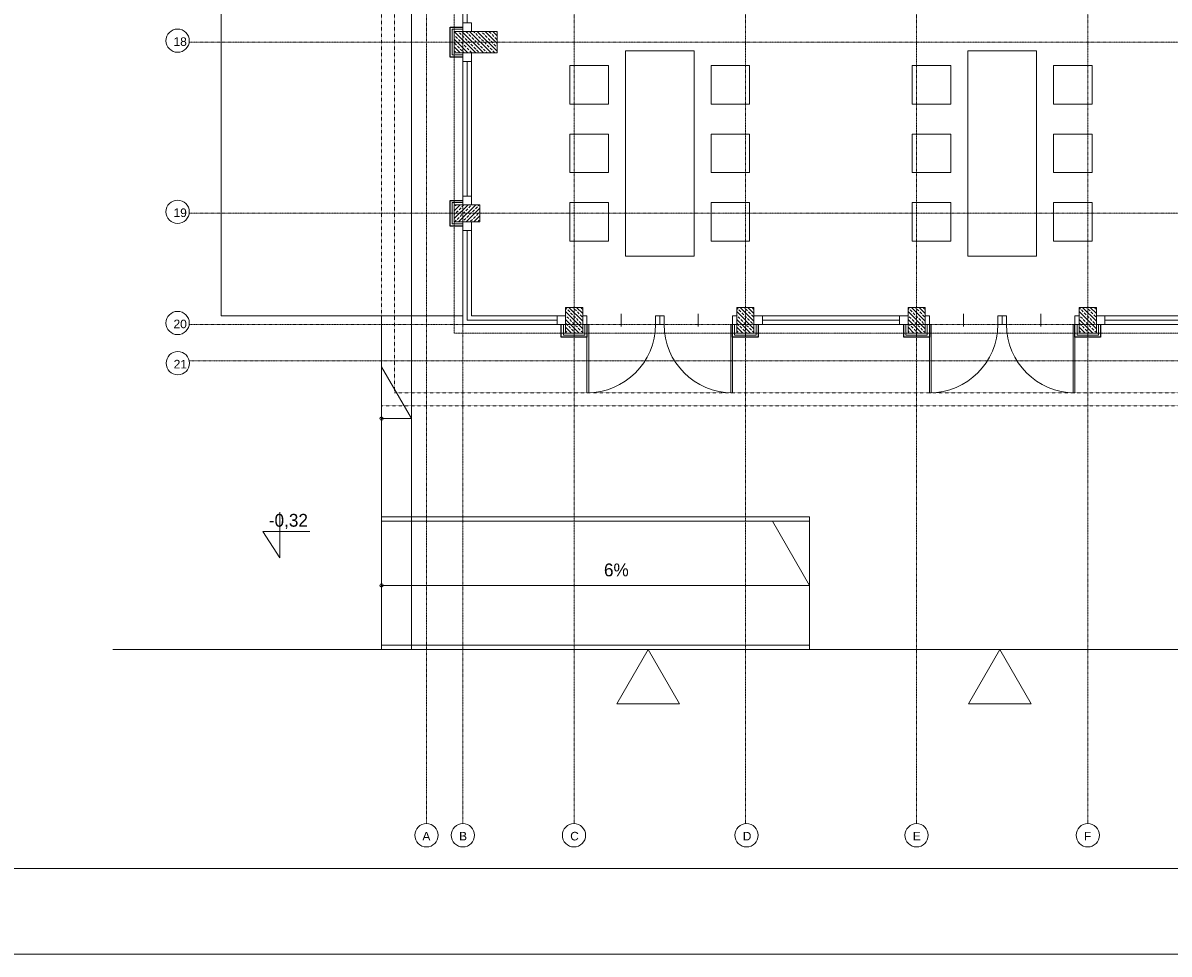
# Model space of a CAD drawing. Header units: millimetres. Extents: x 49908 to 79848, y -11883 to -3092.
# Tile 2 of 222: x 51247 to 52585, y -7293 to -6204. Entities that reach past the tile are written whole.
import ezdxf

# ---------------------------------------------------------------- set-up
doc = ezdxf.new("R2010")
doc.units = ezdxf.units.MM
for name, pattern in [('0.5_0.5', [10, 5, -5]), ('AUSGEZOGEN', [0]), ('DASHDOT', [1, 0.5, -0.25, 0, -0.25]), ('DASHED', [19.05, 12.7, -6.35])]:
    doc.linetypes.add(name, pattern=pattern)
doc.layers.get('0').update_dxf_attribs({"color": 9, "lineweight": 9})
for name, color, linetype, lineweight in [('A stolarka', 9, 'Continuous', 9), ('A wyp ruchome', 9, 'Continuous', 9), ('A_CIENKA', 9, 'Continuous', 9), ('A_IZOLACJA', 9, 'ZIGZAG', 9), ('A_KONSTRUKCJA', 9, 'Continuous', 25), ('A_OSIE', 9, 'DASHDOT', 9), ('A_PRZERYW', 9, 'DASHED', 9), ('A_WIDOK', 9, 'Continuous', 9), ('\x9dciany', 9, 'Continuous', 9)]:
    doc.layers.add(name, color=color, linetype=linetype, lineweight=lineweight)
doc.layers.add('A_WYMIAR', color=9, linetype='Continuous', lineweight=5, transparency=0.2)
doc.styles.add('Arial', font='arial.ttf')
doc.linetypes.add('ZIGZAG', pattern='A,0.00254,-5.08,[131,ltypeshp.shx,S=5.08,R=0,X=-5.08,Y=0],-10.16,[131,ltypeshp.shx,S=5.08,R=180,X=5.08,Y=0],-5.08', length=20.32254)

msp = doc.modelspace()

# ---------------------------------------------------------------- hatches: boundary and pattern name
at = {"lineweight": 5, "ltscale": 0.25}
h = msp.add_hatch(dxfattribs=at)
h.set_pattern_fill('ANSI33', color=256, angle=90, style=0)
h.set_pattern_definition([(135, (51775.4694, -6239.1265), (-4.4901, -4.4901), []), (135, (51775.4694, -6234.6363), (-4.4901, -4.4901), [3.175, -1.5875])])
h.paths.add_polyline_path([(51750.5, -6239.1), (51800.5, -6239.1), (51800.5, -6214.1), (51750.5, -6214.1)])
h = msp.add_hatch(dxfattribs=at)
h.set_pattern_fill('ANSI33', color=256, style=0)
h.set_pattern_definition([(45, (51750.4694, -6441.6265), (-4.4901, 4.4901), []), (45, (51754.9595, -6441.6265), (-4.4901, 4.4901), [3.175, -1.5875])])
h.paths.add_polyline_path([(51750.5, -6416.6), (51750.5, -6436.6), (51780.5, -6436.6), (51780.5, -6416.6)])
h = msp.add_hatch(dxfattribs=at)
h.set_pattern_fill('ANSI33', color=256, angle=90, style=0)
h.set_pattern_definition([(135, (51905.4694, -6566.6265), (-4.4901, -4.4901), []), (135, (51905.4694, -6562.1363), (-4.4901, -4.4901), [3.175, -1.5875])])
h.paths.add_polyline_path([(51880.5, -6566.6), (51900.5, -6566.6), (51900.5, -6536.6), (51880.5, -6536.6)])
h = msp.add_hatch(dxfattribs=at)
h.set_pattern_fill('ANSI33', color=256, angle=90, style=0)
h.set_pattern_definition([(135, (52105.4694, -6566.6265), (-4.4901, -4.4901), []), (135, (52105.4694, -6562.1363), (-4.4901, -4.4901), [3.175, -1.5875])])
h.paths.add_polyline_path([(52080.5, -6566.6), (52100.5, -6566.6), (52100.5, -6536.6), (52080.5, -6536.6)])
h = msp.add_hatch(dxfattribs=at)
h.set_pattern_fill('ANSI33', color=256, angle=90, style=0)
h.set_pattern_definition([(135, (52305.4694, -6566.6265), (-4.4901, -4.4901), []), (135, (52305.4694, -6562.1363), (-4.4901, -4.4901), [3.175, -1.5875])])
h.paths.add_polyline_path([(52280.5, -6566.6), (52300.5, -6566.6), (52300.5, -6536.6), (52280.5, -6536.6)])
h = msp.add_hatch(dxfattribs=at)
h.set_pattern_fill('ANSI33', color=256, angle=90, style=0)
h.set_pattern_definition([(135, (52505.4694, -6566.6265), (-4.4901, -4.4901), []), (135, (52505.4694, -6562.1363), (-4.4901, -4.4901), [3.175, -1.5875])])
h.paths.add_polyline_path([(52480.5, -6566.6), (52500.5, -6566.6), (52500.5, -6536.6), (52480.5, -6536.6)])

# ---------------------------------------------------------------- linework, layer by layer
for points in [[(51750.5, -6239.1), (51800.5, -6239.1), (51800.5, -6214.1), (51750.5, -6214.1)], [(51750.5, -6416.6), (51750.5, -6436.6), (51780.5, -6436.6), (51780.5, -6416.6)], [(51880.5, -6566.6), (51900.5, -6566.6), (51900.5, -6536.6), (51880.5, -6536.6)], [(52080.5, -6566.6), (52100.5, -6566.6), (52100.5, -6536.6), (52080.5, -6536.6)], [(52280.5, -6566.6), (52300.5, -6566.6), (52300.5, -6536.6), (52280.5, -6536.6)], [(52480.5, -6566.6), (52500.5, -6566.6), (52500.5, -6536.6), (52480.5, -6536.6)]]:
    msp.add_lwpolyline(points, close=True)
at = {"layer": 'A stolarka', "linetype": 'AUSGEZOGEN', "lineweight": 0}
for p, q in [((51945.5, -6559.1), (51945.5, -6544.1)), ((52035.5, -6559.1), (52035.5, -6544.1)), ((52345.5, -6559.1), (52345.5, -6544.1)), ((52435.5, -6559.1), (52435.5, -6544.1))]:
    msp.add_line(p, q, dxfattribs=at)
at = {"layer": 'A stolarka'}
for points in [[(51760.5, -6036.6), (51760.5, -6214.1)], [(51765.5, -6046.6), (51765.5, -6204.1)], [(51770.5, -6214.1), (51770.5, -6204.1), (51760.5, -6204.1), (51760.5, -6214.1), (51770.5, -6214.1)], [(51760.5, -6239.1), (51760.5, -6416.6)], [(51770.5, -6249.1), (51770.5, -6239.1), (51760.5, -6239.1), (51760.5, -6249.1), (51770.5, -6249.1)], [(51765.5, -6249.1), (51765.5, -6406.6)], [(51770.5, -6249.1), (51770.5, -6406.6)], [(51770.5, -6416.6), (51770.5, -6406.6), (51760.5, -6406.6), (51760.5, -6416.6), (51770.5, -6416.6)], [(51760.5, -6436.6), (51760.5, -6556.6), (51880.5, -6556.6)], [(51770.5, -6446.6), (51770.5, -6436.6), (51760.5, -6436.6), (51760.5, -6446.6), (51770.5, -6446.6)], [(51765.5, -6446.6), (51765.5, -6551.6), (51870.5, -6551.6)], [(51770.5, -6446.6), (51770.5, -6546.6), (51870.5, -6546.6)], [(51880.5, -6556.6), (51880.5, -6546.6), (51870.5, -6546.6), (51870.5, -6556.6), (51880.5, -6556.6)], [(52100.5, -6546.6), (52280.5, -6546.6)], [(52110.5, -6556.6), (52110.5, -6546.6), (52100.5, -6546.6), (52100.5, -6556.6), (52110.5, -6556.6)], [(52280.5, -6556.6), (52280.5, -6546.6), (52270.5, -6546.6), (52270.5, -6556.6), (52280.5, -6556.6)], [(52500.5, -6546.6), (52680.5, -6546.6)], [(52510.5, -6556.6), (52510.5, -6546.6), (52500.5, -6546.6), (52500.5, -6556.6), (52510.5, -6556.6)], [(52100.5, -6556.6), (52280.5, -6556.6)], [(52110.5, -6551.6), (52270.5, -6551.6)], [(52500.5, -6556.6), (52680.5, -6556.6)], [(52510.5, -6551.6), (52670.5, -6551.6)]]:
    msp.add_lwpolyline(points, dxfattribs=at)
at = {"layer": 'A stolarka', "linetype": 'AUSGEZOGEN', "lineweight": 0}
for points in [[(51900.5, -6546.6), (51905.5, -6546.6), (51905.5, -6556.6), (51900.5, -6556.6)], [(51985.5, -6546.6), (51990.5, -6546.6), (51990.5, -6556.6), (51985.5, -6556.6)], [(51995.5, -6546.6), (51990.5, -6546.6), (51990.5, -6556.6), (51995.5, -6556.6)], [(52080.5, -6546.6), (52075.5, -6546.6), (52075.5, -6556.6), (52080.5, -6556.6)], [(52300.5, -6546.6), (52305.5, -6546.6), (52305.5, -6556.6), (52300.5, -6556.6)], [(52385.5, -6546.6), (52390.5, -6546.6), (52390.5, -6556.6), (52385.5, -6556.6)], [(52395.5, -6546.6), (52390.5, -6546.6), (52390.5, -6556.6), (52395.5, -6556.6)], [(52480.5, -6546.6), (52475.5, -6546.6), (52475.5, -6556.6), (52480.5, -6556.6)], [(51905.5, -6556.6), (51907.5, -6556.6), (51907.5, -6636.6), (51905.5, -6636.6)], [(52075.5, -6556.6), (52073.5, -6556.6), (52073.5, -6636.6), (52075.5, -6636.6)], [(52305.5, -6556.6), (52307.5, -6556.6), (52307.5, -6636.6), (52305.5, -6636.6)], [(52475.5, -6556.6), (52473.5, -6556.6), (52473.5, -6636.6), (52475.5, -6636.6)]]:
    msp.add_lwpolyline(points, close=True, dxfattribs=at)
for centre, start, end in [((51905.5, -6556.6), 270, 360), ((52075.5, -6556.6), 180, 270), ((52305.5, -6556.6), 270, 360), ((52475.5, -6556.6), 180, 270)]:
    msp.add_arc(centre, 80, start, end, dxfattribs=at)
at = {"layer": 'A wyp ruchome'}
for points in [[(52030.5, -6236.6), (52030.5, -6476.6), (51950.5, -6476.6), (51950.5, -6236.6)], [(52430.5, -6236.6), (52430.5, -6476.6), (52350.5, -6476.6), (52350.5, -6236.6)], [(51930.5, -6254.1), (51885.5, -6254.1), (51885.5, -6299.1), (51930.5, -6299.1)], [(52050.5, -6254.1), (52095.5, -6254.1), (52095.5, -6299.1), (52050.5, -6299.1)], [(52330.5, -6254.1), (52285.5, -6254.1), (52285.5, -6299.1), (52330.5, -6299.1)], [(52450.5, -6254.1), (52495.5, -6254.1), (52495.5, -6299.1), (52450.5, -6299.1)], [(51930.5, -6334.1), (51885.5, -6334.1), (51885.5, -6379.1), (51930.5, -6379.1)], [(52050.5, -6334.1), (52095.5, -6334.1), (52095.5, -6379.1), (52050.5, -6379.1)], [(52330.5, -6334.1), (52285.5, -6334.1), (52285.5, -6379.1), (52330.5, -6379.1)], [(52450.5, -6334.1), (52495.5, -6334.1), (52495.5, -6379.1), (52450.5, -6379.1)], [(51930.5, -6414.1), (51885.5, -6414.1), (51885.5, -6459.1), (51930.5, -6459.1)], [(52050.5, -6414.1), (52095.5, -6414.1), (52095.5, -6459.1), (52050.5, -6459.1)], [(52330.5, -6414.1), (52285.5, -6414.1), (52285.5, -6459.1), (52330.5, -6459.1)], [(52450.5, -6414.1), (52495.5, -6414.1), (52495.5, -6459.1), (52450.5, -6459.1)]]:
    msp.add_lwpolyline(points, close=True, dxfattribs=at)
at = {"layer": 'A_CIENKA'}
for p, q in [((51700.5, -4816.6), (51700.5, -6546.6)), ((51546.8, -6776), (51546.8, -6829.4)), ((51546.8, -6798.6), (51526.8, -6798.6)), ((51526.8, -6798.6), (51546.8, -6829.4)), ((51546.8, -6798.6), (51581.7, -6798.6)), ((52165.5, -6931.6), (51665.5, -6931.6)), ((54200.5, -6936.6), (51351.5, -6936.6))]:
    msp.add_line(p, q, dxfattribs=at)
at = {"layer": 'A_CIENKA', "color": 7, "true_color": 0xffffff}
msp.add_lwpolyline([(49907.7, -3092.1), (55847.7, -3092.1), (55847.7, -7292.6), (49907.7, -7292.6), (49907.7, -3092.1)], dxfattribs=at)
at = {"layer": 'A_CIENKA', "color": 2}
msp.add_lwpolyline([(50162.2, -3192.1), (55747.7, -3192.1), (55747.7, -7192.6), (50162.2, -7192.6)], close=True, dxfattribs=at)
at = {"layer": 'A_CIENKA'}
for points in [[(51976.9, -6936.6), (51940.3, -7000), (52013.5, -7000)], [(52387.6, -6936.6), (52351, -7000), (52424.2, -7000)]]:
    msp.add_lwpolyline(points, close=True, dxfattribs=at)
at = {"layer": 'A_IZOLACJA', "ltscale": 0.005}
for points in [[(51760.5, -6241.6), (51748, -6241.6), (51748, -6211.6), (51760.5, -6211.6)], [(51760.5, -6439.1), (51748, -6439.1), (51748, -6414.1), (51760.5, -6414.1)], [(51903, -6556.6), (51903, -6569.1), (51878, -6569.1), (51878, -6556.6)], [(52103, -6556.6), (52103, -6569.1), (52078, -6569.1), (52078, -6556.6)], [(52303, -6556.6), (52303, -6569.1), (52278, -6569.1), (52278, -6556.6)], [(52503, -6556.6), (52503, -6569.1), (52478, -6569.1), (52478, -6556.6)]]:
    msp.add_lwpolyline(points, dxfattribs=at)
at = {"layer": 'A_KONSTRUKCJA'}
for points in [[(51760.5, -6244.1), (51745.5, -6244.1), (51745.5, -6209.1), (51760.5, -6209.1)], [(51760.5, -6441.6), (51745.5, -6441.6), (51745.5, -6411.6), (51760.5, -6411.6)], [(51905.5, -6556.6), (51905.5, -6571.6), (51875.5, -6571.6), (51875.5, -6556.6)], [(52105.5, -6556.6), (52105.5, -6571.6), (52075.5, -6571.6), (52075.5, -6556.6)], [(52305.5, -6556.6), (52305.5, -6571.6), (52275.5, -6571.6), (52275.5, -6556.6)], [(52505.5, -6556.6), (52505.5, -6571.6), (52475.5, -6571.6), (52475.5, -6556.6)]]:
    msp.add_lwpolyline(points, dxfattribs=at)
at = {"layer": 'A_OSIE', "ltscale": 0.3, "transparency": 33554559}
for p, q in [((51718, -3903), (51718, -7140.1)), ((51760.5, -3903), (51760.5, -7140.1)), ((51890.5, -7140.1), (51890.2, -3903)), ((52090.5, -7140.1), (52090.5, -3902.9)), ((52290.5, -7140.1), (52290.5, -3903)), ((52490.5, -7140.1), (52490.5, -3903)), ((54341.8, -6226.6), (51440.8, -6226.6)), ((54341.8, -6426.6), (51440.8, -6426.6)), ((54341.8, -6556.6), (51440.8, -6556.6)), ((51440.8, -6599.1), (54342.2, -6599.1))]:
    msp.add_line(p, q, dxfattribs=at)
at = {"layer": 'A_PRZERYW', "ltscale": 0.01}
msp.add_lwpolyline([(52680.5, -6566.6), (51750.5, -6566.6), (51750.5, -4643.6)], dxfattribs=at)
at = {"layer": 'A_WIDOK', "linetype": '0.5_0.5', "ltscale": 0.02}
for p, q in [((51665.5, -4636.6), (51665.5, -6651.6)), ((51680.5, -4636.6), (51680.5, -6636.6)), ((52680.5, -6636.6), (51680.5, -6636.6)), ((52680.5, -6651.6), (51665.5, -6651.6))]:
    msp.add_line(p, q, dxfattribs=at)
at = {"layer": 'A_WYMIAR', "ltscale": 0.5}
for p, q in [((51665.5, -6786.6), (51665.5, -6936.6)), ((52165.5, -6786.6), (52165.5, -6781.6)), ((52165.5, -6786.6), (52165.5, -6936.6)), ((52165.5, -6861.6), (51665.5, -6861.6))]:
    msp.add_line(p, q, dxfattribs=at)
at = {"layer": 'A_WYMIAR'}
for centre in [(51427.3, -6224.9), (51427.3, -6424.9), (51427.3, -6554.9), (51427.5, -6601.9), (51718, -7153.7), (51760.5, -7153.7), (51890.3, -7153.7), (52091.9, -7153.7), (52290.5, -7153.7), (52490.5, -7153.7)]:
    msp.add_circle(centre, 13.6, dxfattribs=at)
at = {"layer": '\x9dciany'}
for p, q in [((51478, -4816.6), (51478, -6546.6)), ((51478, -6546.6), (51760.5, -6546.6)), ((51665.5, -6546.6), (51665.5, -6786.6)), ((51700.5, -6546.6), (51700.5, -6786.6)), ((51700.5, -6666.6), (51665.5, -6606)), ((51665.5, -6666.6), (51700.5, -6666.6)), ((52165.5, -6781.6), (51665.5, -6781.6)), ((52165.5, -6786.6), (51665.5, -6786.6)), ((51700.5, -6786.6), (51700.5, -6936.6)), ((52165.5, -6861.6), (52122.2, -6786.6)), ((51943, -6861.6), (52165.5, -6861.6))]:
    msp.add_line(p, q, dxfattribs=at)
for centre in [(51665.5, -6666.6), (51665.5, -6861.6)]:
    msp.add_circle(centre, 2, dxfattribs=at)

# ---------------------------------------------------------------- texts
at = {"layer": 'A_CIENKA', "char_height": 15, "attachment_point": 1}
for s, insert in [('-0,32', (51533.8, -6778)), ('6%', (51925.3, -6836))]:
    msp.add_mtext_dynamic_manual_height_columns(s, width=45.778, gutter_width=17.5, heights=[0], dxfattribs=dict(at, insert=insert))
at = {"layer": 'A_WYMIAR', "char_height": 10, "attachment_point": 1, "style": 'Arial'}
for s, insert in [('18', (51422.5, -6221)), ('19', (51422.5, -6421)), ('20', (51422.5, -6551)), ('21', (51422.7, -6598)), ('A', (51713.2, -7149.7)), (' B', (51752.2, -7149.7)), (' C', (51882, -7149.7)), (' D', (52083.6, -7149.7)), (' E', (52282.2, -7149.7)), (' F', (52482.2, -7149.7))]:
    msp.add_mtext_dynamic_manual_height_columns(s, width=473.698, gutter_width=1.25, heights=[0], dxfattribs=dict(at, insert=insert))

doc.saveas('drawing.dxf')
